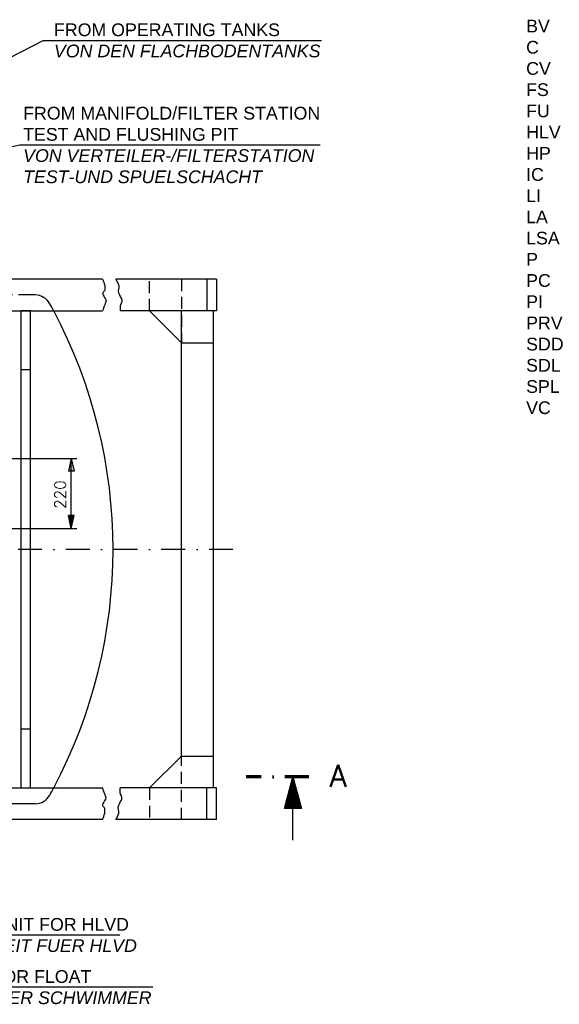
# Model space of a CAD drawing. Header units: inches. Extents: x -1548 to 30345, y -12744 to 2311.
# Tile 4 of 33: x 4056 to 5753, y -10381 to -7285. Entities that reach past the tile are written whole.
import ezdxf
from ezdxf.enums import TextEntityAlignment as Align

# ---------------------------------------------------------------- set-up
doc = ezdxf.new("R2010")
doc.units = ezdxf.units.IN
doc.header["$MEASUREMENT"] = 0
doc.linetypes.add('DASHDOT', pattern=[1, 0.5, -0.25, 0, -0.25])
doc.linetypes.add('HIDDEN', pattern=[0.375, 0.25, -0.125])
doc.layers.get('0').update_dxf_attribs({"linetype": 'CONTINUOUS'})
for name, color, linetype in [('15', 7, 'CONTINUOUS'), ('17', 7, 'CONTINUOUS'), ('41', 7, 'CONTINUOUS'), ('6', 7, 'CONTINUOUS'), ('8', 7, 'CONTINUOUS')]:
    doc.layers.add(name, color=color, linetype=linetype)
doc.styles.add('ROMANS', font='ROMANS', dxfattribs={"height": 0.2})

# ---------------------------------------------------------------- blocks, each defined once
blk = doc.blocks.new('PFEIL')
at = {"layer": '17', "color": 7, "linetype": 'Continuous'}
for p, q in [((-40, 0), (-20, 0)), ((-20, 5.359), (-20, -5.359)), ((0, 0), (-20, 5.359)), ((-20, 5.0491), (-18.8434, 5.0491)), ((-20, 4.5991), (-17.164, 4.5991)), ((-20, 4.1491), (-15.4846, 4.1491)), ((-20, 3.6991), (-13.8052, 3.6991)), ((-20, 3.2491), (-12.1258, 3.2491)), ((-20, 2.7991), (-10.4464, 2.7991)), ((-20, 2.3491), (-8.7669, 2.3491)), ((-20, 1.8991), (-7.0875, 1.8991)), ((-20, 1.4491), (-5.4081, 1.4491)), ((-20, 0.9991), (-3.7287, 0.9991)), ((-20, 0.5491), (-2.0493, 0.5491)), ((-20, 0.0991), (-0.3698, 0.0991)), ((-20, -5.359), (0, 0)), ((-20, -0.3509), (-1.3096, -0.3509)), ((-20, -0.8009), (-2.989, -0.8009)), ((-20, -1.2509), (-4.6684, -1.2509)), ((-20, -1.7009), (-6.3478, -1.7009)), ((-20, -2.1509), (-8.0272, -2.1509)), ((-20, -2.6009), (-9.7067, -2.6009)), ((-20, -3.0509), (-11.3861, -3.0509)), ((-20, -3.5009), (-13.0655, -3.5009)), ((-20, -3.9509), (-14.7449, -3.9509)), ((-20, -4.4009), (-16.4243, -4.4009)), ((-20, -4.8509), (-18.1038, -4.8509)), ((-20, -5.3009), (-19.7832, -5.3009))]:
    blk.add_line(p, q, dxfattribs=at)

msp = doc.modelspace()

# ---------------------------------------------------------------- hatches: boundary and pattern name
at = {"linetype": 'Continuous'}
for points in [[(4218.2, -8664.6), (4209.3, -8704.6), (4227.2, -8704.6)], [(4218.2, -8884.6), (4209.3, -8844.6), (4227.2, -8844.6)]]:
    msp.add_hatch(color=256, dxfattribs=at).paths.add_polyline_path(points)
h = msp.add_hatch(color=256, dxfattribs=at)
h.paths.add_polyline_path([(4220.5, -8874.6), (4218.2, -8874.6), (4218.2, -8844.6), (4227.2, -8844.6)])
h.paths.add_polyline_path([(4218.2, -8874.6), (4216, -8874.6), (4209.3, -8844.6), (4218.2, -8844.6)])

# ---------------------------------------------------------------- linework, layer by layer
for p, q in [((4130.8, -7350), (3760.5, -7541.2)), ((4218.2, -8664.6), (4209.3, -8704.6)), ((4218.2, -8664.6), (4227.2, -8704.6)), ((4227.2, -8704.6), (4209.3, -8704.6)), ((4218.2, -8884.6), (4209.3, -8844.6)), ((4227.2, -8844.6), (4209.3, -8844.6)), ((4218.2, -8884.6), (4227.2, -8844.6))]:
    msp.add_line(p, q, dxfattribs=at)
at = {"layer": '15', "linetype": 'Continuous', "ltscale": 150}
for p, q in [((3967.5, -8664.6), (4235.7, -8664.6)), ((4218.2, -8884.6), (4218.2, -8664.6)), ((3967.5, -8884.6), (4235.7, -8884.6))]:
    msp.add_line(p, q, dxfattribs=at)
at = {"layer": '17', "linetype": 'DASHDOT', "lineweight": 70, "ltscale": 150}
msp.add_line((4965.3, -9665.6), (4768, -9665.6), dxfattribs=at)
at = {"layer": '41', "linetype": 'Continuous', "ltscale": 150}
for p, q in [((4316.4, -8100.6), (2994.2, -8100.6)), ((4674.7, -8100.6), (4357.9, -8100.6)), ((4644.7, -8100.6), (4644.7, -8200.6)), ((4674.7, -8100.6), (4674.7, -8200.6)), ((4104.4, -8150.6), (4089.7, -8150.6)), ((3960, -8200.6), (4316.4, -8200.6)), ((4060, -8200.6), (4060, -9700.6)), ((4089.7, -8200.6), (4060, -8200.6)), ((4089.7, -9700.6), (4089.7, -8200.6)), ((4674.7, -8200.6), (4372.1, -8200.6)), ((4564.7, -8300.6), (4464.7, -8200.6)), ((4564.7, -9600.6), (4564.7, -8200.6)), ((4664.7, -8200.6), (4664.7, -9700.6)), ((4564.7, -8300.6), (4664.7, -8300.6)), ((4060, -8384.9), (4089.7, -8384.9)), ((4089.7, -9516.3), (4060, -9516.3)), ((4564.7, -9600.6), (4464.7, -9700.6)), ((4564.7, -9600.6), (4664.7, -9600.6)), ((3960, -9700.6), (4316.4, -9700.6)), ((4674.7, -9700.6), (4372.1, -9700.6)), ((4644.7, -9800.6), (4644.7, -9700.6)), ((4674.7, -9800.6), (4674.7, -9700.6)), ((4104.4, -9750.6), (4060, -9750.6)), ((4316.4, -9800.6), (1103.2, -9800.6)), ((4674.7, -9800.6), (4357.9, -9800.6))]:
    msp.add_line(p, q, dxfattribs=at)
at = {"layer": '41', "linetype": 'HIDDEN', "ltscale": 150}
for p, q in [((4464.7, -8200.6), (4464.7, -8100.6)), ((4564.7, -8100.6), (4564.7, -8300.6)), ((4089.7, -8150.6), (1103.2, -8150.6)), ((4564.7, -9800.6), (4564.7, -9600.6)), ((4464.7, -9700.6), (4464.7, -9800.6)), ((4060, -9750.6), (1103.2, -9750.6))]:
    msp.add_line(p, q, dxfattribs=at)
at = {"layer": '41', "linetype": 'DASHDOT', "ltscale": 150}
msp.add_line((4726.5, -8950.6), (3943.3, -8950.6), dxfattribs=at)
at = {"layer": '41', "linetype": 'Continuous', "ltscale": 150}
for centre, radius, start, end in [((4104.4, -8203.6), 53, 28.873, 90), ((2749.7, -8950.6), 1600, 27.9532, 28.873), ((2749.7, -8950.6), 1600, 332.0468, 27.9532), ((4104.4, -9697.6), 53, 270, 331.127), ((2749.7, -8950.6), 1600, 331.127, 332.0468)]:
    msp.add_arc(centre, radius, start, end, dxfattribs=at)
for points, knots in [([(4316.4, -8100.6), (4320, -8107.2), (4321.8, -8114.2), (4323.5, -8121.2), (4324.6, -8125.8), (4324.2, -8130.9), (4323.5, -8135.4), (4322.9, -8138.8), (4317.9, -8140.8), (4317.3, -8144.2), (4315.6, -8153.5), (4330.5, -8163.2), (4327, -8172.5), (4325.9, -8175.4), (4324.6, -8178.3), (4323.5, -8181.3), (4321.1, -8187.7), (4318.7, -8194.1), (4316.4, -8200.6)], [0, 0, 0, 0, 0.204139, 0.204139, 0.204139, 0.336625, 0.336625, 0.336625, 0.437701, 0.437701, 0.437701, 0.717891, 0.717891, 0.717891, 0.807074, 0.807074, 0.807074, 1, 1, 1, 1]), ([(4357.9, -8100.6), (4362.1, -8107.4), (4365.8, -8113.9), (4367.7, -8121.2), (4369.5, -8128.4), (4364, -8136.5), (4366.8, -8143.3), (4368.1, -8146.6), (4369.7, -8149.8), (4371.2, -8153), (4373.2, -8157.2), (4375.7, -8161.2), (4377.4, -8165.4), (4379.9, -8171.8), (4372.6, -8178.8), (4372.1, -8185.7), (4371.7, -8190.6), (4371.4, -8195.7), (4372.1, -8200.6)], [0, 0, 0, 0, 0.21632, 0.21632, 0.21632, 0.426234, 0.426234, 0.426234, 0.527609, 0.527609, 0.527609, 0.658932, 0.658932, 0.658932, 0.858356, 0.858356, 0.858356, 1, 1, 1, 1]), ([(4316.4, -9800.6), (4320, -9794.1), (4321.8, -9787), (4323.5, -9780), (4324.6, -9775.5), (4324.2, -9770.3), (4323.5, -9765.9), (4322.9, -9762.5), (4317.9, -9760.4), (4317.3, -9757.1), (4315.6, -9747.7), (4330.5, -9738.1), (4327, -9728.8), (4325.9, -9725.8), (4324.6, -9722.9), (4323.5, -9720), (4321.1, -9713.5), (4318.7, -9707.1), (4316.4, -9700.6)], [0, 0, 0, 0, 0.204139, 0.204139, 0.204139, 0.336625, 0.336625, 0.336625, 0.437701, 0.437701, 0.437701, 0.717891, 0.717891, 0.717891, 0.807074, 0.807074, 0.807074, 1, 1, 1, 1]), ([(4357.9, -9800.6), (4362.8, -9794.3), (4365.8, -9787.4), (4367.7, -9780), (4369.5, -9772.9), (4364, -9764.7), (4366.8, -9757.9), (4368.1, -9754.7), (4369.7, -9751.4), (4371.2, -9748.2), (4373.2, -9744.1), (4375.7, -9740.1), (4377.4, -9735.9), (4379.9, -9729.4), (4372.6, -9722.5), (4372.1, -9715.5), (4371.7, -9710.6), (4371.4, -9705.6), (4372.1, -9700.6)], [0, 0, 0, 0, 0.21632, 0.21632, 0.21632, 0.426234, 0.426234, 0.426234, 0.527609, 0.527609, 0.527609, 0.658932, 0.658932, 0.658932, 0.858356, 0.858356, 0.858356, 1, 1, 1, 1])]:
    msp.add_open_spline(points, degree=3, knots=knots, dxfattribs=at)
at = {"layer": '6', "linetype": 'Continuous'}
for p, q in [((4130.8, -7350), (5005.7, -7350)), ((3880.3, -7714.1), (4056.9, -7678.5)), ((4056.9, -7678.5), (5001.2, -7678.5))]:
    msp.add_line(p, q, dxfattribs=at)
at = {"layer": '6', "linetype": 'Continuous', "ltscale": 150}
for p, q in [((3662.6, -10163.2), (4370.7, -10163.2)), ((3531.8, -10326), (4474.6, -10326))]:
    msp.add_line(p, q, dxfattribs=at)

# ---------------------------------------------------------------- block references
at = {"layer": '17', "linetype": 'DASHDOT', "lineweight": 70, "ltscale": 150, "xscale": 5, "yscale": -5, "rotation": 90}
msp.add_blockref('PFEIL', (4915.3, -9665.6), dxfattribs=at)

# ---------------------------------------------------------------- texts
at = {"layer": '15', "linetype": 'Continuous', "ltscale": 150, "style": 'ROMANS'}
msp.add_text('220', height=35, rotation=90, dxfattribs=at).set_placement((4165.7, -8823.3), align=Align.TOP_LEFT)
at = {"layer": '17', "linetype": 'DASHDOT', "lineweight": 70, "ltscale": 150, "style": 'ROMANS'}
msp.add_text('A', height=70, dxfattribs=at).set_placement((5030.4, -9697.8))
at = {"layer": '6', "linetype": 'Continuous', "char_height": 40, "attachment_point": 1, "style": 'ROMANS'}
for s, insert, width in [('{\\fArial|b0|i0|c0|p34;FROM OPERATING TANKS\\P\\fArial|b0|i1|c0|p34;VON DEN FLACHBODENTANKS\\H1.0215x; }', (4163.8, -7296.5), 877.186), ('{\\fArial|b0|i0|c0|p34;FROM MANIFOLD/FILTER STATION TEST AND FLUSHING PIT\\P\\fArial|b0|i1|c0|p34;VON VERTEILER-/FILTERSTATION TEST-UND SPUELSCHACHT}', (4066.9, -7558.8), 947.549), ('{\\fArial|b0|i0|c0|p34;CONTROL UNIT FOR HLVD\\P\\fArial|b0|i1|c0|p34;REGELEINHEIT FUER HLVD\\H1.0215x; }', (3682.6, -10110.1), 833.732), ('{\\fArial|b0|i0|c0|p34;HANDTESTING FOR FLOAT\\P\\fArial|b0|i1|c0|p34;HANDTESTER FUER SCHWIMMER\\H1.0215x; }', (3551.8, -10274), 945.454)]:
    msp.add_mtext(s, dxfattribs=dict(at, insert=insert, width=width))
at = {"layer": '8', "linetype": 'Continuous', "insert": (5648.9, -7284.8), "char_height": 40, "width": 107.207, "attachment_point": 1, "style": 'ROMANS'}
msp.add_mtext('{\\fArial|b0|i0|c0|p34;BV C \\H3.5171x; \\H0.28433x;CV \\H2.7143x; \\H0.36842x;FS\\H2.9819x; \\H0.33536x;\\PFU \\H2.8756x; \\H0.34775x;HLV \\H2.8748x; \\H0.34785x;HP \\H2.8751x; \\H0.34782x;IC \\H2.892x; \\H0.34578x;LI\\H2.9056x; \\H0.34417x;\\PLA\\H2.8648x; \\H0.34906x;\\PLSA\\H2.8954x; \\H0.34537x;\\PP \\H2.9044x; \\H0.3443x;PC \\H2.8822x; \\H0.34695x;PI \\H2.9088x; \\H0.34378x;PRV \\H2.8637x; \\H0.3492x;SDD \\H2.8958x; \\H0.34533x;SDL \\H2.9214x; \\H0.34231x;SPL \\H2.9128x; \\H0.34331x;VC\\H2.9157x; }', dxfattribs=at)

doc.saveas('drawing.dxf')
